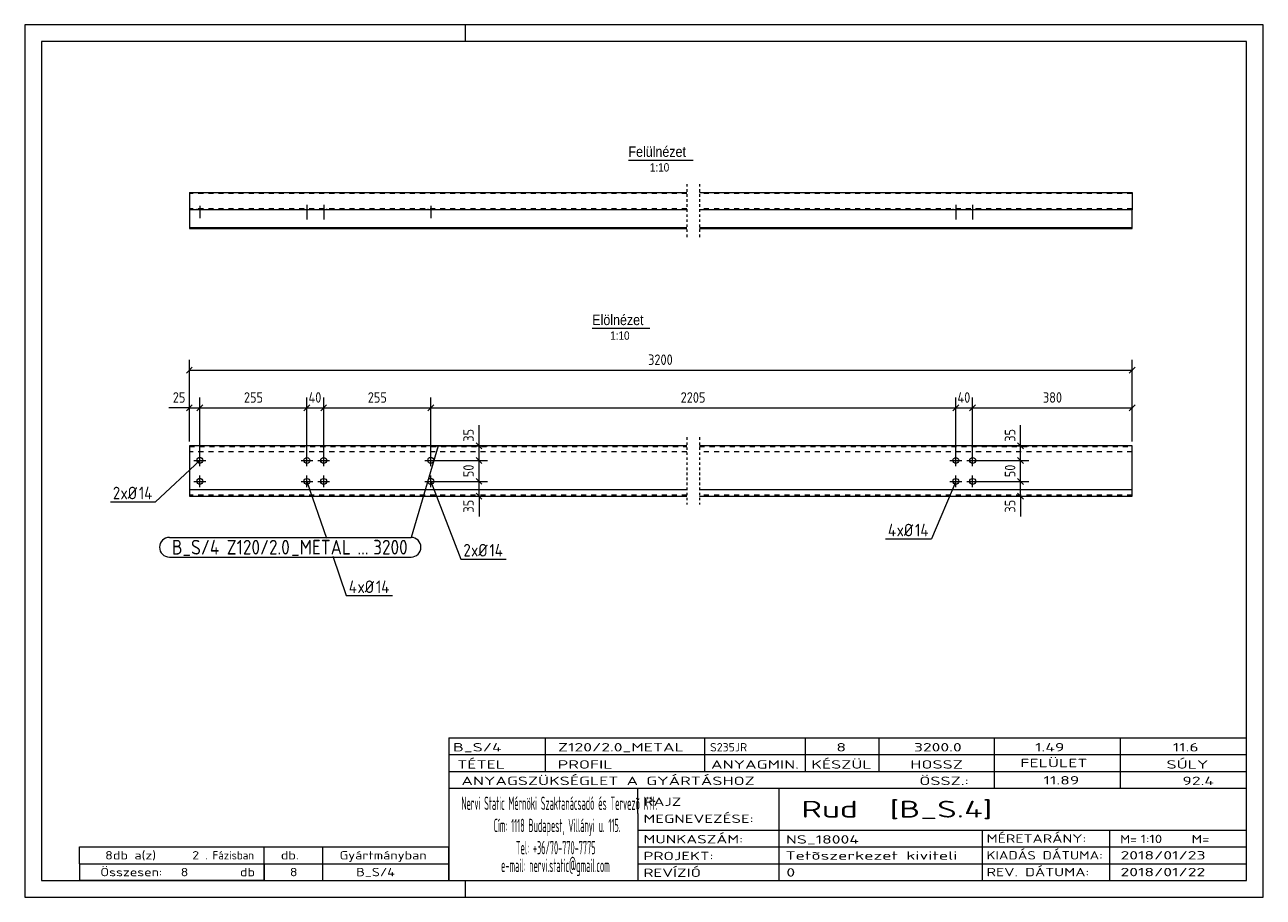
# Model space of a CAD drawing. Header units: millimetres. Extents: x 1 to 296, y 1 to 209.
import ezdxf

# ---------------------------------------------------------------- set-up
doc = ezdxf.new("R2010")
doc.units = ezdxf.units.MM
doc.header["$LTSCALE"] = 0.6
for name, pattern in [('XKITLINE00', [0]), ('XKITLINE01', [4, 1, -1, 1, -1]), ('XKITLINE02', [4, 2, -2])]:
    doc.linetypes.add(name, pattern=pattern)
for name, color, linetype, lineweight in [('Bolt', 7, 'Continuous', 0), ('BoltMark', 3, 'Continuous', 0), ('DrawingSheet', 5, 'Continuous', 0), ('OtherObjectType', 1, 'Continuous', 0), ('Part', 2, 'Continuous', 0), ('PartMark', 3, 'Continuous', 0), ('Z-DIMENSIONS', 1, 'Continuous', 0)]:
    doc.layers.add(name, color=color, linetype=linetype, lineweight=lineweight)
doc.styles.add('ARIAL', font='ARIAL.TTF')
doc.styles.add('ISOCPEUR', font='ISOCPEUR.TTF')

msp = doc.modelspace()

# ---------------------------------------------------------------- linework, layer by layer
at = {"layer": 'Bolt', "color": 4, "linetype": 'XKITLINE00', "lineweight": 0}
for p, q in [((42.7, 165.85), (42.7, 162.9)), ((42.7, 165.85), (42.7, 162.9)), ((68.2, 166.1), (68.2, 162.55)), ((68.2, 166.1), (68.2, 162.55)), ((72.2, 166.1), (72.2, 162.55)), ((72.2, 166.1), (72.2, 162.55)), ((97.7, 165.85), (97.7, 162.9)), ((97.7, 165.85), (97.7, 162.9)), ((222.78, 166.1), (222.78, 162.55)), ((222.78, 166.1), (222.78, 162.55)), ((226.78, 166.1), (226.78, 162.55)), ((226.78, 166.1), (226.78, 162.55)), ((42, 165.1), (42, 164.9)), ((42, 165.1), (42, 164.9)), ((43.4, 165.1), (43.4, 164.9)), ((43.4, 165.1), (43.4, 164.9)), ((67.5, 165.1), (67.5, 164.9)), ((67.5, 165.1), (67.5, 164.9)), ((68.9, 165.1), (68.9, 164.9)), ((68.9, 165.1), (68.9, 164.9)), ((71.5, 165.1), (71.5, 164.9)), ((71.5, 165.1), (71.5, 164.9)), ((72.9, 165.1), (72.9, 164.9)), ((72.9, 165.1), (72.9, 164.9)), ((97, 165.1), (97, 164.9)), ((97, 165.1), (97, 164.9)), ((98.4, 165.1), (98.4, 164.9)), ((98.4, 165.1), (98.4, 164.9)), ((222.08, 165.1), (222.08, 164.9)), ((222.08, 165.1), (222.08, 164.9)), ((223.48, 165.1), (223.48, 164.9)), ((223.48, 165.1), (223.48, 164.9)), ((226.08, 165.1), (226.08, 164.9)), ((226.08, 165.1), (226.08, 164.9)), ((227.48, 165.1), (227.48, 164.9)), ((227.48, 165.1), (227.48, 164.9)), ((42.7, 103.75), (42.7, 106.55)), ((68.2, 103.74), (68.2, 106.54)), ((72.2, 103.74), (72.2, 106.54)), ((97.7, 103.75), (97.7, 106.55)), ((222.78, 103.74), (222.78, 106.54)), ((226.78, 103.74), (226.78, 106.54)), ((41.3, 105.15), (44.1, 105.15)), ((66.8, 105.14), (69.6, 105.14)), ((70.8, 105.14), (73.6, 105.14)), ((96.3, 105.15), (99.1, 105.15)), ((221.38, 105.14), (224.18, 105.14)), ((225.38, 105.14), (228.18, 105.14)), ((42.7, 98.75), (42.7, 101.55)), ((68.2, 98.74), (68.2, 101.54)), ((72.2, 98.74), (72.2, 101.54)), ((97.7, 98.75), (97.7, 101.55)), ((222.78, 98.74), (222.78, 101.54)), ((226.78, 98.74), (226.78, 101.54)), ((41.3, 100.15), (44.1, 100.15)), ((66.8, 100.14), (69.6, 100.14)), ((70.8, 100.14), (73.6, 100.14)), ((96.3, 100.15), (99.1, 100.15)), ((221.38, 100.14), (224.18, 100.14)), ((225.38, 100.14), (228.18, 100.14))]:
    msp.add_line(p, q, dxfattribs=at)
for centre in [(42.7, 105.15), (68.2, 105.14), (72.2, 105.14), (97.7, 105.15), (222.78, 105.14), (226.78, 105.14), (42.7, 100.15), (68.2, 100.14), (72.2, 100.14), (97.7, 100.15), (222.78, 100.14), (226.78, 100.14)]:
    msp.add_circle(centre, 0.7, dxfattribs=at)
at = {"layer": 'BoltMark', "color": 4, "linetype": 'XKITLINE00', "lineweight": 0}
for p, q in [((42.7, 105.15), (32.13, 95.27)), ((68.2, 100.14), (72.87, 86.6)), ((97.7, 100.15), (104.89, 81.63)), ((222.78, 100.14), (217.01, 86.44)), ((21.39, 95.27), (32.13, 95.27)), ((206.01, 86.44), (217.01, 86.44)), ((74.36, 82.3), (77.59, 72.92)), ((104.89, 81.63), (115.63, 81.63)), ((77.59, 72.92), (88.59, 72.92))]:
    msp.add_line(p, q, dxfattribs=at)
at = {"layer": 'DrawingSheet', "color": 2, "linetype": 'XKITLINE00', "lineweight": 0}
for p, q in [((296, 209), (1, 209)), ((1, 209), (1, 1)), ((106, 205), (106, 209)), ((296, 1), (296, 209)), ((106, 1), (106, 5)), ((1, 1), (296, 1))]:
    msp.add_line(p, q, dxfattribs=at)
at = {"layer": 'DrawingSheet', "color": 3, "linetype": 'XKITLINE00', "lineweight": 0}
for p, q in [((292, 205), (5, 205)), ((5, 205), (5, 5)), ((292, 5), (292, 205)), ((5, 5), (292, 5))]:
    msp.add_line(p, q, dxfattribs=at)
at = {"layer": 'OtherObjectType', "color": 6, "linetype": 'XKITLINE00', "lineweight": 0}
for p, q in [((144.8, 176.75), (160.18, 176.75)), ((136.18, 136.65), (149.89, 136.65))]:
    msp.add_line(p, q, dxfattribs=at)
at = {"layer": 'OtherObjectType', "color": 7, "linetype": 'XKITLINE00', "lineweight": 0}
for p, q in [((102, 39), (292, 39)), ((102, 39), (102, 35)), ((102, 39), (292, 39)), ((125, 35), (125, 39)), ((163, 35), (163, 39)), ((187, 35), (187, 39)), ((204.5, 35), (204.5, 39)), ((232, 35), (232, 39)), ((262, 35), (262, 39)), ((292, 35), (292, 39)), ((102, 35), (292, 35)), ((102, 35), (102, 5)), ((102, 35), (292, 35)), ((125, 31), (125, 35)), ((163, 31), (163, 35)), ((187, 31), (187, 35)), ((204.5, 31), (204.5, 35)), ((232, 31), (232, 35)), ((262, 31), (262, 35)), ((292, 31), (292, 35)), ((102, 31), (292, 31)), ((232, 27), (232, 31)), ((262, 27), (262, 31)), ((292, 27), (292, 31)), ((102, 27), (292, 27)), ((147, 21), (147, 27)), ((180.7, 17), (180.7, 27)), ((292, 21), (292, 27)), ((147, 21), (147, 5)), ((292, 17), (292, 21)), ((147, 17), (292, 17)), ((180.7, 5), (180.7, 17)), ((229.16, 13), (229.16, 17)), ((259.5, 5), (259.5, 17)), ((292, 13), (292, 17)), ((14, 9), (14, 13)), ((14, 13), (58, 13)), ((14, 13), (58, 13)), ((58, 9), (58, 13)), ((58, 13), (102, 13)), ((58, 9), (58, 13)), ((72, 9), (72, 13)), ((102, 9), (102, 13)), ((147, 13), (292, 13)), ((229.16, 5), (229.16, 13)), ((292, 9), (292, 13)), ((14, 9), (58, 9)), ((14, 9), (14, 5)), ((14, 9), (58, 9)), ((58, 9), (58, 5)), ((58, 9), (102, 9)), ((58, 5), (58, 9)), ((72, 5), (72, 9)), ((102, 5), (102, 9)), ((147, 9), (292, 9)), ((292, 5), (292, 9)), ((58, 5), (14, 5)), ((58, 5), (102, 5)), ((102, 5), (292, 5)), ((139.5, 5), (292, 5))]:
    msp.add_line(p, q, dxfattribs=at)
at = {"layer": 'Part', "color": 2, "linetype": 'XKITLINE00', "lineweight": 0}
for p, q in [((40.2, 169), (40.2, 164.9)), ((40.2, 169), (158.74, 169)), ((161.74, 169), (264.78, 169)), ((264.78, 169), (264.78, 164.9)), ((40.2, 164.9), (40.2, 160.4)), ((158.74, 164.9), (40.2, 164.9)), ((264.78, 164.9), (161.74, 164.9)), ((264.78, 160.4), (264.78, 164.9)), ((158.74, 160.6), (40.2, 160.6)), ((40.2, 160.4), (158.74, 160.4)), ((264.78, 160.6), (161.74, 160.6)), ((161.74, 160.4), (264.78, 160.4)), ((40.2, 108.65), (40.2, 96.65)), ((158.74, 108.65), (40.2, 108.65)), ((264.78, 108.65), (161.74, 108.65)), ((264.78, 96.65), (264.78, 108.65)), ((158.74, 98.15), (40.2, 98.15)), ((264.78, 98.15), (161.74, 98.15)), ((40.2, 96.65), (158.74, 96.65)), ((161.74, 96.65), (264.78, 96.65))]:
    msp.add_line(p, q, dxfattribs=at)
at = {"layer": 'Part', "color": 7, "linetype": 'XKITLINE02', "lineweight": 0}
for p, q in [((158.74, 168.8), (40.2, 168.8)), ((264.78, 168.8), (161.74, 168.8)), ((158.74, 165.1), (40.2, 165.1)), ((264.78, 165.1), (161.74, 165.1)), ((40.2, 108.45), (158.74, 108.45)), ((158.74, 107.15), (40.2, 107.15)), ((161.74, 108.45), (264.78, 108.45)), ((264.78, 107.15), (161.74, 107.15)), ((158.74, 96.85), (40.2, 96.85)), ((264.78, 96.85), (161.74, 96.85))]:
    msp.add_line(p, q, dxfattribs=at)
at = {"layer": 'Part', "color": 2, "linetype": 'XKITLINE01', "lineweight": 0}
for p, q in [((158.74, 171), (158.74, 158.4)), ((161.74, 171), (161.74, 158.4)), ((158.74, 110.65), (158.74, 94.65)), ((161.74, 110.65), (161.74, 94.65))]:
    msp.add_line(p, q, dxfattribs=at)
at = {"layer": 'PartMark', "color": 7, "linetype": 'XKITLINE00', "lineweight": 0}
for p, q in [((99.5, 108.6), (93.03, 86.8)), ((35.44, 86.8), (93.03, 86.8)), ((35.44, 82.1), (93.03, 82.1))]:
    msp.add_line(p, q, dxfattribs=at)
for centre, start, end in [((35.44, 84.45), 90, 270), ((93.03, 84.45), 270, 90)]:
    msp.add_arc(centre, 2.35, start, end, dxfattribs=at)
at = {"layer": 'Z-DIMENSIONS', "color": 7, "linetype": 'XKITLINE00', "lineweight": 0}
for p, q in [((40.91, 127.36), (39.49, 125.94)), ((40.2, 109.65), (40.2, 129.15)), ((265.49, 127.36), (264.07, 125.94)), ((264.78, 109.65), (264.78, 129.15)), ((40.2, 126.65), (264.78, 126.65)), ((40.91, 118.36), (39.49, 116.94)), ((40.2, 109.65), (40.2, 120.15)), ((43.41, 118.36), (41.99, 116.94)), ((43.41, 118.36), (41.99, 116.94)), ((42.7, 106.15), (42.7, 120.15)), ((42.7, 106.15), (42.7, 120.15)), ((68.91, 118.36), (67.49, 116.94)), ((68.91, 118.36), (67.49, 116.94)), ((68.2, 106.14), (68.2, 120.15)), ((68.2, 106.14), (68.2, 118.4)), ((72.91, 118.36), (71.49, 116.94)), ((72.91, 118.36), (71.49, 116.94)), ((72.2, 106.14), (72.2, 120.15)), ((72.2, 106.14), (72.2, 118.4)), ((98.41, 118.36), (96.99, 116.94)), ((98.41, 118.36), (96.99, 116.94)), ((97.7, 106.15), (97.7, 120.15)), ((97.7, 106.15), (97.7, 120.15)), ((223.49, 118.36), (222.07, 116.94)), ((223.49, 118.36), (222.07, 116.94)), ((222.78, 106.14), (222.78, 120.15)), ((222.78, 106.14), (222.78, 118.4)), ((227.49, 118.36), (226.07, 116.94)), ((227.49, 118.36), (226.07, 116.94)), ((226.78, 106.14), (226.78, 120.15)), ((226.78, 106.14), (226.78, 118.4)), ((265.49, 118.36), (264.07, 116.94)), ((264.78, 109.65), (264.78, 120.15)), ((40.2, 117.65), (35.32, 117.65)), ((40.2, 117.65), (35.32, 117.65)), ((40.2, 117.65), (42.7, 117.65)), ((42.7, 117.65), (68.2, 117.65)), ((68.2, 117.65), (72.2, 117.65)), ((72.2, 117.65), (97.7, 117.65)), ((97.7, 117.65), (222.78, 117.65)), ((222.78, 117.65), (226.78, 117.65)), ((226.78, 117.65), (264.78, 117.65)), ((109.2, 108.65), (109.2, 113.53)), ((109.2, 108.65), (109.2, 113.53)), ((238.2, 108.65), (238.2, 113.53)), ((238.2, 108.65), (238.2, 113.53)), ((108.49, 109.36), (109.91, 107.94)), ((237.49, 109.36), (238.91, 107.94)), ((98.7, 108.65), (111.2, 108.65)), ((109.2, 105.15), (109.2, 108.65)), ((227.78, 108.65), (240.2, 108.65)), ((238.2, 105.14), (238.2, 108.65)), ((98.7, 105.15), (111.2, 105.15)), ((98.7, 105.15), (111.2, 105.15)), ((108.49, 105.86), (109.91, 104.44)), ((108.49, 105.86), (109.91, 104.44)), ((109.2, 100.15), (109.2, 105.15)), ((227.78, 105.14), (240.2, 105.14)), ((227.78, 105.14), (240.2, 105.14)), ((237.49, 105.84), (238.91, 104.43)), ((237.49, 105.84), (238.91, 104.43)), ((238.2, 100.14), (238.2, 105.14)), ((108.49, 100.86), (109.91, 99.44)), ((108.49, 100.86), (109.91, 99.44)), ((237.49, 100.84), (238.91, 99.43)), ((237.49, 100.84), (238.91, 99.43)), ((98.7, 100.15), (111.2, 100.15)), ((98.7, 100.15), (111.2, 100.15)), ((108.49, 97.36), (109.91, 95.94)), ((109.2, 96.65), (109.2, 100.15)), ((227.78, 100.14), (240.2, 100.14)), ((227.78, 100.14), (240.2, 100.14)), ((237.49, 97.36), (238.91, 95.94)), ((238.2, 96.65), (238.2, 100.14)), ((98.7, 96.65), (111.2, 96.65)), ((109.2, 96.65), (109.2, 91.77)), ((109.2, 96.65), (109.2, 91.77)), ((227.78, 96.65), (240.2, 96.65)), ((238.2, 96.65), (238.2, 91.77)), ((238.2, 96.65), (238.2, 91.77))]:
    msp.add_line(p, q, dxfattribs=at)
at = {"layer": 'Z-DIMENSIONS', "color": 3}
for p in [(40.2, 126.65), (264.78, 126.65), (40.2, 117.65), (42.7, 117.65), (42.7, 117.65), (68.2, 117.65), (68.2, 117.65), (72.2, 117.65), (72.2, 117.65), (97.7, 117.65), (97.7, 117.65), (222.78, 117.65), (222.78, 117.65), (226.78, 117.65), (226.78, 117.65), (264.78, 117.65), (109.2, 108.65), (238.2, 108.65), (109.2, 105.15), (109.2, 105.15), (238.2, 105.14), (238.2, 105.14), (109.2, 100.15), (109.2, 100.15), (238.2, 100.14), (238.2, 100.14), (109.2, 96.65), (238.2, 96.65)]:
    msp.add_point(p, dxfattribs=at)

# ---------------------------------------------------------------- texts
at = {"layer": 'BoltMark', "color": 4, "style": 'ISOCPEUR', "width": 0.85}
for s, p in [('2', (21.99, 95.87)), ('xØ', (23.8, 95.87)), ('14', (28.18, 95.87)), ('4', (206.61, 87.04)), ('xØ', (208.68, 87.04)), ('14', (213.06, 87.04)), ('2', (105.49, 82.23)), ('xØ', (107.3, 82.23)), ('14', (111.68, 82.23)), ('4', (78.19, 73.52)), ('xØ', (80.26, 73.52)), ('14', (84.64, 73.52))]:
    msp.add_text(s, height=3, dxfattribs=at).set_placement(p)
at = {"layer": 'OtherObjectType', "color": 6, "style": 'ARIAL', "width": 0.85}
for s, height, p in [('Felülnézet', 2.5, (144.8, 177.5)), ('1:10', 2, (149.89, 174)), ('Elölnézet', 2.5, (136.18, 137.4)), ('1:10', 2, (140.44, 133.9))]:
    msp.add_text(s, height=height, dxfattribs=at).set_placement(p)
at = {"layer": 'OtherObjectType', "color": 7, "style": 'ISOCPEUR'}
for s, height, width, p in [('B_S/4', 2, 1.525501, (103, 35.76)), ('Z120/2.0_METAL', 2, 1.525501, (128, 35.76)), ('S235JR', 2, 1.02, (164.22, 35.76)), ('8', 2, 1.525501, (194.32, 35.76)), ('3200.0', 2, 1.525501, (212.78, 35.76)), ('1.49', 2, 1.525501, (241.66, 35.76)), ('11.6', 2, 1.525501, (274.45, 35.76)), ('TÉTEL', 2, 1.525501, (104, 31.66)), ('PROFIL', 2, 1.525501, (127.96, 31.66)), ('ANYAGMIN.', 2, 1.525501, (164.47, 31.66)), ('KÉSZÜL', 2, 1.525501, (188.37, 31.66)), ('HOSSZ', 2, 1.525501, (211.96, 31.66)), ('FELÜLET', 2, 1.525501, (238.13, 32)), ('SÚLY', 2, 1.525501, (272.96, 31.66)), ('ANYAGSZÜKSÉGLET A GYÁRTÁSHOZ', 2, 1.525501, (105, 27.75)), ('ÖSSZ.:', 2, 1.525501, (214.1, 27.75)), ('11.89', 2, 1.525501, (243.67, 27.88)), ('92.4', 2, 1.525501, (276.75, 27.75)), ('Nervi Static Mérnöki\xa0Szaktanácsadó\xa0és\xa0Tervezõ Kft.', 3.1765, 0.403093, (105, 21.82)), ('RAJZ', 2, 1.445, (148.38, 22.78)), ('Rud  [B_S.4]', 4, 1.474651, (186, 20)), ('MEGNEVEZÉSE:', 2, 1.445, (148.38, 18.72)), ('Cím:\xa01118 Budapest, Villányi u. 115.', 3.1765, 0.403093, (112.69, 16.53)), ('MUNKASZÁM:', 2, 1.445, (148.38, 13.84)), ('NS_18004', 2, 1.525501, (182.28, 13.78)), ('MÉRETARÁNY:', 2, 1.36, (230.1, 14)), ('M=', 2, 1.211571, (261.91, 13.84)), ('1:10', 2, 1.275, (266.79, 13.9)), ('M=', 2, 1.275, (278.95, 13.87)), ('8', 2, 1.211571, (20.14, 10)), ('db a(z)', 2, 1.211571, (22, 10)), ('2', 2, 1.211571, (40.86, 10)), ('. Fázisban', 2, 0.935, (44, 10)), ('db.', 2, 1.211571, (62, 10)), ('Gyártmányban', 2, 1.211571, (76, 10)), ('Tel:\xa0+36/70-770-7775', 3.1765, 0.403093, (117.97, 11.24)), ('PROJEKT:', 2, 1.445, (148.38, 9.84)), ('Tetõszerkezet kiviteli ', 2, 1.525501, (182.2, 9.94)), ('KIADÁS DÁTUMA:', 2, 1.275, (230.1, 10)), ('2018/01/23', 2, 1.525501, (262, 10)), ('e-mail:\xa0nervi.static@gmail.com', 3.1765, 0.403093, (114.45, 7)), ('Összesen:            db', 2, 1.211571, (19, 6)), ('8', 2, 1.211571, (38.14, 6)), ('8', 2, 1.211571, (64.14, 6)), ('B_S/4', 2, 1.211571, (79.96, 6)), ('REVÍZIÓ', 2, 1.445, (148.38, 5.84)), ('0', 2, 1.525501, (182.41, 5.92)), ('REV. DÁTUMA:', 2, 1.36, (230.1, 6)), ('2018/01/22', 2, 1.525501, (262, 6))]:
    msp.add_text(s, height=height, dxfattribs=dict(at, width=width)).set_placement(p)
at = {"layer": 'PartMark', "color": 3, "style": 'ISOCPEUR', "width": 0.85}
for s, p in [('B_S/4', (36.04, 82.7)), ('Z120/2.0', (49.12, 82.7)), ('_METAL', (64.46, 82.7)), ('3200', (84, 82.7)), ('...', (80.25, 82.7))]:
    msp.add_text(s, height=3.5, dxfattribs=at).set_placement(p)
at = {"layer": 'Z-DIMENSIONS', "color": 3, "style": 'ISOCPEUR', "width": 0.85}
for s, p in [('3200', (149.48, 127.9)), ('25', (36.26, 118.9)), ('255', (53.2, 118.9)), ('40', (68.59, 118.9)), ('255', (82.7, 118.9)), ('2205', (157.23, 118.9)), ('40', (223.17, 118.9)), ('380', (243.52, 118.9))]:
    msp.add_text(s, height=2.5, dxfattribs=at).set_placement(p)
for s, p in [('35', (107.95, 109.59)), ('35', (236.95, 109.59)), ('50', (107.95, 101.14)), ('50', (236.95, 101.13)), ('35', (107.95, 92.7)), ('35', (236.95, 92.7))]:
    msp.add_text(s, height=2.5, rotation=90.0002, dxfattribs=at).set_placement(p)

doc.saveas('drawing.dxf')
